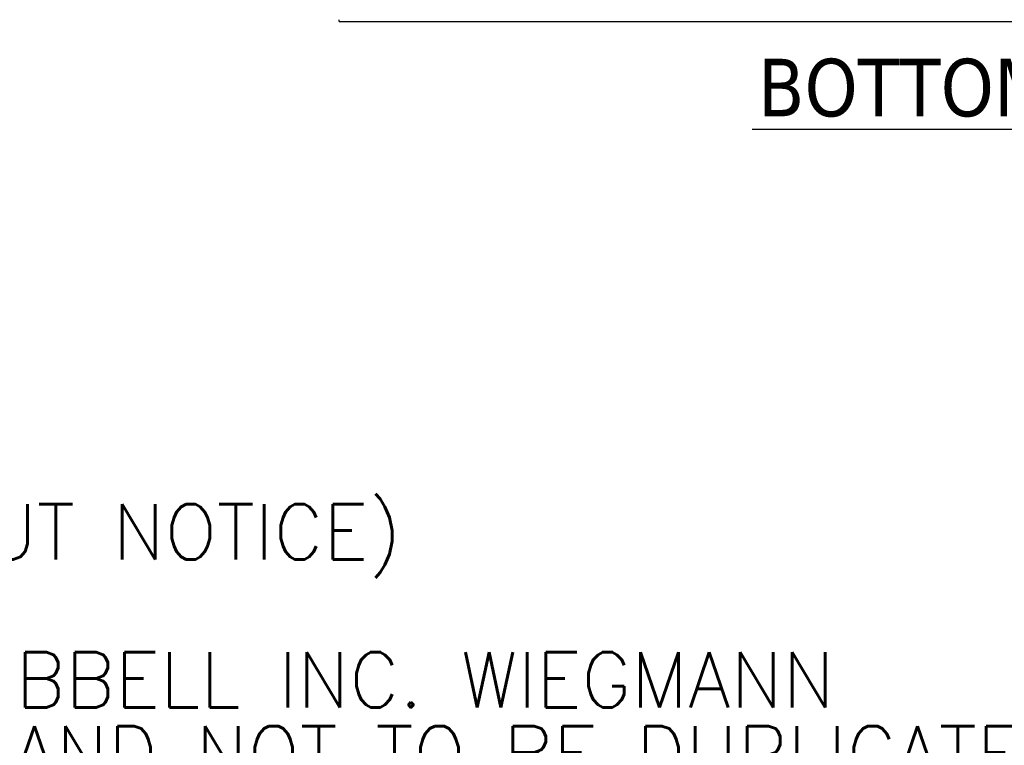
# Model space of a CAD drawing. Extents: x 785 to 1232, y 18 to 306.
# Tile 1 of 232: x 856 to 910, y 44 to 84. Entities that reach past the tile are written whole.
import ezdxf

# ---------------------------------------------------------------- set-up
doc = ezdxf.new("R2010")
doc.units = 0
doc.header["$LTSCALE"] = 4
doc.header["$MEASUREMENT"] = 0
doc.layers.get('0').update_dxf_attribs({"linetype": 'CONTINUOUS'})
doc.styles.add('Note Text (ANSI)', font='tahoma.ttf')
doc.styles.add('Text Style168', font='tahoma.ttf')

msp = doc.modelspace()

# ---------------------------------------------------------------- linework, layer by layer
for p, q in [((873.567, 83.602), (873.567, 83.706)), ((873.567, 83.602), (945.484, 83.602)), ((896.003, 77.767), (924.7, 77.767))]:
    msp.add_line(p, q)

# ---------------------------------------------------------------- texts
at = {"insert": (896.315, 78.403), "char_height": 3.12, "attachment_point": 7, "style": 'Text Style168'}
msp.add_mtext('BOTTOM VIEW', dxfattribs=at)
at = {"insert": (785.029, 51.89), "char_height": 2.6, "width": 191.96806, "attachment_point": 4, "line_spacing_factor": 0.802644, "style": 'Note Text (ANSI)'}
msp.add_mtext('{\\fRomanS|b0|i0|c0|p2;\\H1.1538x;PART#: WRD907224FSD4\\P(DATA SUBJECT TO CHANGE WITHOUT NOTICE)\\H1.5176x; \\H0.65895x;\\P \\H1.2608x; \\H0.79315x;\\PTHIS DRAWING IS PROPERTY OF HUBBELL INC. WIEGMANN\\H1.2463x; \\H0.80238x;\\PALL INFORMATION IS PROPRIETARY AND NOT TO BE DUPLICATED\\H1.2473x; }', dxfattribs=at)

doc.saveas('drawing.dxf')
